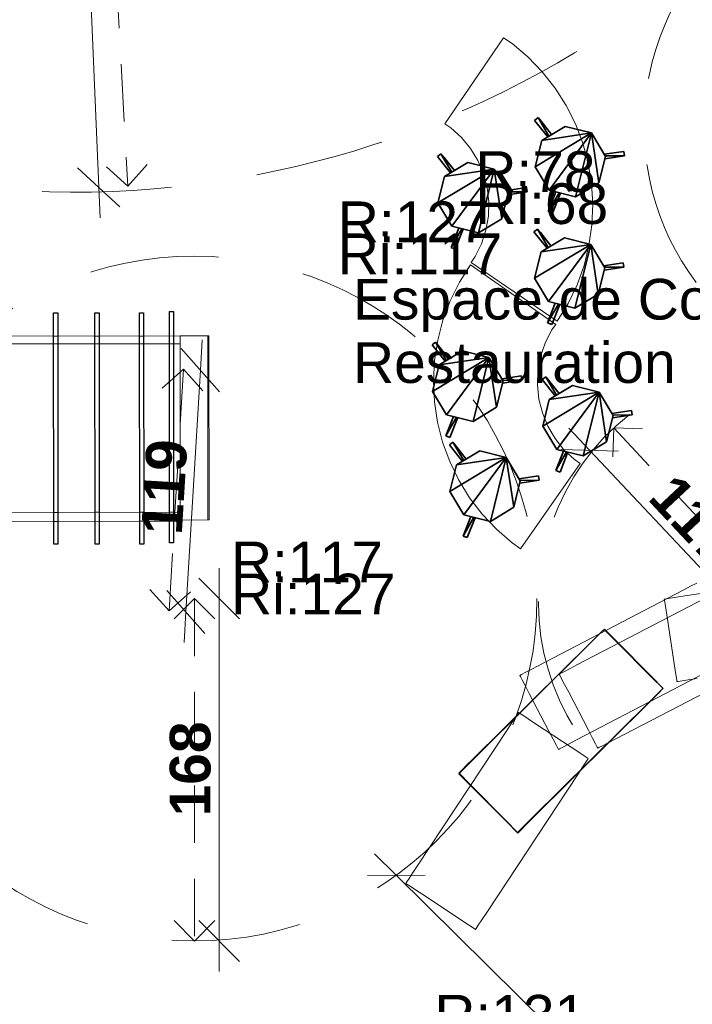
# Model space of a CAD drawing. Header units: millimetres. Extents: x 5 to 415, y 5 to 292.
# Tile 67 of 107: x 298 to 331, y 104 to 152. Entities that reach past the tile are written whole.
import ezdxf
from ezdxf.xclip import XClip

# ---------------------------------------------------------------- set-up
doc = ezdxf.new("R2010")
doc.units = ezdxf.units.MM
doc.header["$MEASUREMENT"] = 0
doc.header["$XCLIPFRAME"] = 0
for name, pattern in [('Discontinu', [10.583333, 6.35, -4.233333]), ('Tirets', [4.586109, 2.822222, -1.763887]), ('Wipeout_Contour', [1000, 0, -1000])]:
    doc.linetypes.add(name, pattern=pattern)
for name, color, linetype in [('01-007-DESSINS IMPORTES_GEOMETRE_EXTERNES_XREF', 7, 'Continuous'), ('09-004-TEXTES 100', 7, 'Continuous'), ('10-002-LOCALISATION ET TYPE FAUX PLAFONDS', 7, 'Continuous'), ('Nouveau_07-001-MOBILIER CONTRACTUEL', 7, 'Continuous'), ('Nouveau_10-002-LOCALISATION ET TYPE FAUX PLAFONDS', 7, 'Continuous')]:
    doc.layers.add(name, color=color, linetype=linetype)
doc.styles.add('STYLE_GENERE_1', font='Arial Bold.ttf')
doc.styles.add('STYLE_GENERE_2', font='Arial.ttf')

# ---------------------------------------------------------------- blocks, each defined once
blk = doc.blocks.new('Dessin_1_1', base_point=(-19.415, 56.033))
at = {"layer": '10-002-LOCALISATION ET TYPE FAUX PLAFONDS', "color": 7, "linetype": 'Continuous', "lineweight": 20}
for p, q in [((300.296, 191.196), (302.28, 143.963)), ((301.239, 144.92), (303.321, 143.006)), ((302.28, 143.963), (302.343, 142.464)), ((307.273, 134.983), (307.363, 136.481)), ((308.211, 133.925), (306.335, 136.042)), ((306.557, 123.113), (307.273, 134.983)), ((326.389, 131.045), (325.362, 132.139)), ((327.803, 131.001), (324.976, 131.09)), ((334.413, 122.502), (326.389, 131.045)), ((308.195, 123.768), (308.195, 125.268)), ((309.195, 122.768), (307.195, 124.768)), ((305.619, 124.171), (307.495, 122.055)), ((308.195, 106.951), (308.195, 123.768)), ((306.467, 121.616), (306.557, 123.113)), ((315.822, 111.239), (316.889, 110.184)), ((318.303, 110.191), (315.475, 110.176)), ((316.889, 110.184), (347.577, 79.822)), ((307.195, 107.951), (309.195, 105.951)), ((308.195, 105.451), (308.195, 106.951))]:
    blk.add_line(p, q, dxfattribs=at)
at = {"layer": 'Nouveau_07-001-MOBILIER CONTRACTUEL', "color": 7, "linetype": 'Continuous', "lineweight": 15}
for p, q in [((322.149, 151.304), (319.274, 147.087)), ((322.568, 151.018), (322.149, 151.304)), ((323.345, 150.364), (322.568, 151.018)), ((324.051, 149.635), (323.345, 150.364)), ((324.681, 148.839), (324.051, 149.635)), ((325.226, 147.982), (324.681, 148.839)), ((325.682, 147.075), (325.226, 147.982)), ((319.274, 147.087), (319.564, 146.89)), ((326.044, 146.127), (325.682, 147.075)), ((319.564, 146.89), (320.082, 146.416)), ((320.082, 146.416), (320.527, 145.873)), ((326.308, 145.147), (326.044, 146.127)), ((320.527, 145.873), (320.89, 145.273)), ((320.89, 145.273), (321.164, 144.627)), ((326.471, 144.145), (326.308, 145.147)), ((321.164, 144.627), (321.344, 143.948)), ((326.533, 143.131), (326.471, 144.145)), ((321.344, 143.948), (321.425, 143.251)), ((321.425, 143.251), (321.406, 142.55)), ((326.491, 142.117), (326.533, 143.131)), ((321.406, 142.55), (321.287, 141.858)), ((321.287, 141.858), (321.071, 141.191)), ((326.347, 141.112), (326.491, 142.117)), ((321.071, 141.191), (320.762, 140.56)), ((326.102, 140.127), (326.347, 141.112)), ((320.762, 140.56), (320.565, 140.27)), ((320.565, 140.27), (324.781, 137.396)), ((320.535, 140.158), (319.984, 139.306)), ((320.535, 140.158), (320.363, 139.913)), ((320.372, 139.906), (320.363, 139.913)), ((324.714, 137.229), (320.535, 140.158)), ((325.759, 139.171), (326.102, 140.127)), ((319.984, 139.306), (319.534, 138.396)), ((325.321, 138.256), (325.759, 139.171)), ((319.534, 138.396), (319.179, 137.445)), ((324.781, 137.396), (325.321, 138.256)), ((319.179, 137.445), (318.921, 136.463)), ((324.781, 137.396), (324.95, 137.644)), ((324.941, 137.65), (324.95, 137.644)), ((324.195, 136.316), (324.512, 136.942)), ((324.512, 136.942), (324.714, 137.229)), ((306.277, 136.662), (307.628, 136.663)), ((306.277, 136.662), (306.277, 136.285)), ((307.628, 136.663), (307.691, 136.663)), ((307.628, 136.663), (307.634, 127.626)), ((307.691, 136.663), (307.696, 127.626)), ((318.921, 136.463), (318.764, 135.46)), ((306.277, 136.285), (306.282, 128.006)), ((323.971, 135.651), (324.195, 136.316)), ((318.764, 135.46), (318.709, 134.447)), ((323.843, 134.961), (323.971, 135.651)), ((323.815, 134.26), (323.843, 134.961)), ((318.709, 134.447), (318.757, 133.432)), ((323.887, 133.562), (323.815, 134.26)), ((324.057, 132.881), (323.887, 133.562)), ((318.757, 133.432), (318.907, 132.428)), ((324.323, 132.231), (324.057, 132.881)), ((318.907, 132.428), (319.159, 131.445)), ((324.678, 131.626), (324.323, 132.231)), ((325.116, 131.078), (324.678, 131.626)), ((319.159, 131.445), (319.508, 130.492)), ((325.628, 130.597), (325.116, 131.078)), ((325.915, 130.396), (325.628, 130.597)), ((319.508, 130.492), (319.952, 129.579)), ((322.986, 126.217), (325.915, 130.396)), ((319.952, 129.579), (320.486, 128.715)), ((320.486, 128.715), (321.105, 127.911)), ((306.282, 128.006), (306.282, 127.563)), ((321.105, 127.911), (321.802, 127.173)), ((306.282, 127.625), (307.634, 127.626)), ((307.634, 127.626), (307.696, 127.626)), ((321.802, 127.173), (322.57, 126.509)), ((322.57, 126.509), (322.986, 126.217)), ((331.05, 123.9), (338.993, 125.121)), ((330.977, 124.182), (331.365, 124.385)), ((331.365, 124.385), (331.642, 124.529)), ((323.851, 120.468), (330.977, 124.182)), ((325.79, 120.525), (332.916, 124.239)), ((330.332, 123.79), (330.134, 123.759)), ((330.332, 123.79), (330.637, 123.837)), ((330.637, 123.837), (331.05, 123.9)), ((330.134, 123.759), (330.043, 123.745)), ((330.053, 123.684), (330.043, 123.745)), ((330.081, 123.498), (330.053, 123.684)), ((330.129, 123.189), (330.081, 123.498)), ((330.195, 122.757), (330.129, 123.189)), ((330.514, 120.681), (330.195, 122.757)), ((326.376, 121.549), (326.686, 121.858)), ((326.686, 121.858), (326.908, 122.078)), ((326.908, 122.078), (327.04, 122.211)), ((327.04, 122.211), (327.085, 122.255)), ((327.129, 122.21), (327.085, 122.255)), ((327.261, 122.077), (327.129, 122.21)), ((327.261, 122.077), (327.482, 121.856)), ((327.482, 121.856), (327.79, 121.546)), ((320.68, 115.88), (326.376, 121.549)), ((327.79, 121.546), (329.272, 120.057)), ((323.481, 120.275), (323.851, 120.468)), ((325.42, 120.332), (325.79, 120.525)), ((332.929, 120.576), (325.73, 116.823)), ((334.867, 120.633), (327.669, 116.88)), ((330.581, 120.249), (330.514, 120.681)), ((323.029, 120.039), (322.948, 119.997)), ((322.977, 119.941), (322.948, 119.997)), ((323.063, 119.775), (322.977, 119.941)), ((323.207, 120.132), (323.029, 120.039)), ((323.207, 120.132), (323.481, 120.275)), ((324.968, 120.096), (324.886, 120.054)), ((324.915, 119.998), (324.886, 120.054)), ((325.002, 119.832), (324.915, 119.998)), ((325.146, 120.189), (324.968, 120.096)), ((325.146, 120.189), (325.42, 120.332)), ((329.272, 120.057), (329.58, 119.747)), ((330.628, 119.94), (330.581, 120.249)), ((330.628, 119.94), (330.657, 119.755)), ((323.208, 119.498), (323.063, 119.775)), ((323.41, 119.11), (323.208, 119.498)), ((325.147, 119.555), (325.002, 119.832)), ((325.349, 119.167), (325.147, 119.555)), ((329.58, 119.747), (329.801, 119.526)), ((329.801, 119.526), (329.933, 119.393)), ((330.657, 119.755), (330.666, 119.693)), ((330.728, 119.702), (330.666, 119.693)), ((330.913, 119.731), (330.728, 119.702)), ((331.222, 119.778), (330.913, 119.731)), ((331.654, 119.845), (331.222, 119.778)), ((324.381, 117.248), (323.41, 119.11)), ((326.32, 117.305), (325.349, 119.167)), ((329.611, 118.984), (329.313, 118.688)), ((329.821, 119.193), (329.611, 118.984)), ((329.821, 119.193), (329.943, 119.315)), ((329.933, 119.393), (329.977, 119.349)), ((329.943, 119.315), (329.977, 119.349)), ((329.313, 118.688), (323.56, 112.961)), ((322.753, 117.963), (322.856, 118.119)), ((322.856, 118.119), (322.89, 118.171)), ((322.943, 118.137), (322.89, 118.171)), ((323.099, 118.034), (322.943, 118.137)), ((323.099, 118.034), (323.36, 117.861)), ((322.34, 117.337), (322.581, 117.702)), ((322.581, 117.702), (322.753, 117.963)), ((323.36, 117.861), (323.725, 117.62)), ((323.725, 117.62), (325.478, 116.464)), ((317.914, 110.629), (322.34, 117.337)), ((324.583, 116.86), (324.381, 117.248)), ((326.522, 116.917), (326.32, 117.305)), ((324.728, 116.583), (324.583, 116.86)), ((324.728, 116.583), (324.814, 116.416)), ((325.342, 116.621), (325.065, 116.477)), ((325.73, 116.823), (325.342, 116.621)), ((326.666, 116.64), (326.522, 116.917)), ((326.666, 116.64), (326.753, 116.473)), ((327.003, 116.534), (326.837, 116.447)), ((327.281, 116.678), (327.003, 116.534)), ((327.669, 116.88), (327.281, 116.678)), ((324.814, 116.416), (324.843, 116.361)), ((324.899, 116.39), (324.843, 116.361)), ((325.065, 116.477), (324.899, 116.39)), ((325.478, 116.464), (325.843, 116.223)), ((325.843, 116.223), (326.104, 116.051)), ((326.104, 116.051), (326.26, 115.948)), ((326.753, 116.473), (326.782, 116.418)), ((326.837, 116.447), (326.782, 116.418)), ((320.166, 115.367), (320.385, 115.585)), ((320.385, 115.585), (320.68, 115.88)), ((326.191, 115.729), (326.028, 115.482)), ((326.191, 115.729), (326.286, 115.873)), ((326.26, 115.948), (326.313, 115.913)), ((326.286, 115.873), (326.313, 115.913)), ((320.023, 115.226), (319.958, 115.161)), ((320.003, 115.117), (319.958, 115.161)), ((320.135, 114.984), (320.003, 115.117)), ((320.166, 115.367), (320.023, 115.226)), ((325.797, 115.131), (321.326, 108.355)), ((326.028, 115.482), (325.797, 115.131)), ((320.355, 114.763), (320.135, 114.984)), ((320.664, 114.453), (320.355, 114.763)), ((322.145, 112.964), (320.664, 114.453)), ((322.454, 112.654), (322.145, 112.964)), ((323.56, 112.961), (323.25, 112.652)), ((322.674, 112.433), (322.454, 112.654)), ((322.674, 112.433), (322.807, 112.3)), ((322.807, 112.3), (322.851, 112.255)), ((322.895, 112.3), (322.851, 112.255)), ((323.028, 112.432), (322.895, 112.3)), ((323.25, 112.652), (323.028, 112.432)), ((317.514, 110.023), (317.684, 110.281)), ((317.684, 110.281), (317.914, 110.629)), ((317.403, 109.855), (317.353, 109.779)), ((317.405, 109.744), (317.353, 109.779)), ((317.514, 110.023), (317.403, 109.855)), ((317.561, 109.641), (317.405, 109.744)), ((317.822, 109.469), (317.561, 109.641)), ((318.187, 109.228), (317.822, 109.469)), ((319.94, 108.071), (318.187, 109.228)), ((321.326, 108.355), (321.085, 107.99)), ((320.305, 107.83), (319.94, 108.071)), ((320.566, 107.658), (320.305, 107.83)), ((321.085, 107.99), (320.913, 107.729)), ((320.566, 107.658), (320.723, 107.555)), ((320.723, 107.555), (320.775, 107.521)), ((320.809, 107.573), (320.775, 107.521)), ((320.913, 107.729), (320.809, 107.573))]:
    blk.add_line(p, q, dxfattribs=at)
at = {"layer": 'Nouveau_07-001-MOBILIER CONTRACTUEL', "color": 30, "linetype": 'Continuous', "lineweight": 35}
for p, q in [((323.85, 147.387), (323.679, 147.251)), ((324.321, 146.444), (323.679, 147.251)), ((323.992, 147.209), (323.85, 147.387)), ((323.85, 147.387), (324.51, 146.558)), ((323.85, 147.387), (324.38, 146.48)), ((323.992, 147.209), (324.51, 146.558)), ((326.469, 146.631), (323.7, 144.968)), ((325.171, 146.955), (324.024, 146.266)), ((326.469, 146.631), (324.024, 146.266)), ((326.469, 146.631), (324.39, 143.821)), ((326.469, 146.631), (325.171, 146.955)), ((325.688, 143.497), (326.469, 146.631)), ((326.835, 144.186), (326.469, 146.631)), ((327.159, 145.484), (326.469, 146.631)), ((324.024, 146.266), (323.7, 144.968)), ((319.077, 145.615), (318.906, 145.479)), ((319.219, 145.437), (319.077, 145.615)), ((319.077, 145.615), (319.737, 144.786)), ((319.077, 145.615), (319.607, 144.708)), ((327.098, 145.585), (328.059, 145.729)), ((328.091, 145.513), (328.059, 145.729)), ((319.548, 144.672), (318.906, 145.479)), ((319.219, 145.437), (319.737, 144.786)), ((320.398, 145.183), (319.251, 144.494)), ((321.697, 144.86), (320.398, 145.183)), ((326.835, 144.186), (327.159, 145.484)), ((328.091, 145.513), (327.13, 145.369)), ((328.091, 145.513), (327.144, 145.508)), ((321.697, 144.86), (318.928, 143.196)), ((321.697, 144.86), (319.251, 144.494)), ((321.697, 144.86), (319.617, 142.049)), ((320.915, 141.725), (321.697, 144.86)), ((322.062, 142.414), (321.697, 144.86)), ((322.386, 143.713), (321.697, 144.86)), ((323.7, 144.968), (324.39, 143.821)), ((319.251, 144.494), (318.928, 143.196)), ((325.688, 143.497), (326.835, 144.186)), ((322.062, 142.414), (322.386, 143.713)), ((322.325, 143.813), (323.286, 143.957)), ((323.318, 143.741), (322.357, 143.597)), ((323.318, 143.741), (322.372, 143.736)), ((323.318, 143.741), (323.286, 143.957)), ((324.348, 142.777), (324.726, 143.737)), ((324.348, 142.777), (324.875, 143.7)), ((324.39, 143.821), (325.688, 143.497)), ((324.924, 143.645), (324.551, 142.697)), ((324.94, 143.684), (324.924, 143.645)), ((318.928, 143.196), (319.617, 142.049)), ((324.348, 142.777), (324.551, 142.697)), ((320.915, 141.725), (322.062, 142.414)), ((319.575, 141.005), (319.953, 141.965)), ((319.575, 141.005), (320.102, 141.928)), ((319.617, 142.049), (320.915, 141.725)), ((320.152, 141.873), (319.778, 140.925)), ((320.167, 141.912), (320.152, 141.873)), ((323.818, 141.916), (323.647, 141.78)), ((324.289, 140.973), (323.647, 141.78)), ((323.96, 141.738), (323.818, 141.916)), ((323.818, 141.916), (324.478, 141.087)), ((323.818, 141.916), (324.348, 141.009)), ((323.96, 141.738), (324.478, 141.087)), ((325.139, 141.484), (323.992, 140.795)), ((326.438, 141.161), (325.139, 141.484)), ((319.575, 141.005), (319.778, 140.925)), ((326.438, 141.161), (323.668, 139.497)), ((323.992, 140.795), (323.668, 139.497)), ((326.438, 141.161), (323.992, 140.795)), ((326.438, 141.161), (324.358, 138.35)), ((325.656, 138.026), (326.438, 141.161)), ((326.803, 138.715), (326.438, 141.161)), ((327.127, 140.014), (326.438, 141.161)), ((327.066, 140.114), (328.027, 140.258)), ((328.059, 140.042), (328.027, 140.258)), ((326.803, 138.715), (327.127, 140.014)), ((328.059, 140.042), (327.098, 139.898)), ((328.059, 140.042), (327.113, 140.037)), ((323.668, 139.497), (324.358, 138.35)), ((324.358, 138.35), (325.656, 138.026)), ((325.656, 138.026), (326.803, 138.715)), ((324.316, 137.306), (324.694, 138.266)), ((324.316, 137.306), (324.843, 138.229)), ((324.892, 138.174), (324.519, 137.226)), ((324.908, 138.213), (324.892, 138.174)), ((324.316, 137.306), (324.519, 137.226)), ((318.817, 136.361), (318.646, 136.225)), ((318.959, 136.183), (318.817, 136.361)), ((318.817, 136.361), (319.477, 135.532)), ((318.817, 136.361), (319.347, 135.454)), ((319.288, 135.418), (318.646, 136.225)), ((318.959, 136.183), (319.477, 135.532)), ((320.138, 135.929), (318.991, 135.24)), ((321.437, 135.605), (320.138, 135.929)), ((321.437, 135.605), (318.668, 133.942)), ((321.437, 135.605), (318.991, 135.24)), ((321.437, 135.605), (319.357, 132.795)), ((320.655, 132.471), (321.437, 135.605)), ((321.802, 133.16), (321.437, 135.605)), ((322.126, 134.458), (321.437, 135.605)), ((318.991, 135.24), (318.668, 133.942)), ((321.802, 133.16), (322.126, 134.458)), ((322.065, 134.559), (323.026, 134.703)), ((323.058, 134.487), (322.097, 134.343)), ((323.058, 134.487), (322.112, 134.482)), ((323.058, 134.487), (323.026, 134.703)), ((324.224, 134.661), (324.053, 134.525)), ((324.694, 133.718), (324.053, 134.525)), ((324.365, 134.482), (324.224, 134.661)), ((324.224, 134.661), (324.883, 133.831)), ((324.224, 134.661), (324.753, 133.753)), ((324.365, 134.482), (324.883, 133.831)), ((318.668, 133.942), (319.357, 132.795)), ((325.545, 134.229), (324.398, 133.54)), ((326.843, 133.905), (325.545, 134.229)), ((326.843, 133.905), (324.074, 132.241)), ((324.398, 133.54), (324.074, 132.241)), ((326.843, 133.905), (324.398, 133.54)), ((326.843, 133.905), (324.763, 131.094)), ((326.061, 130.771), (326.843, 133.905)), ((327.208, 131.46), (326.843, 133.905)), ((327.532, 132.758), (326.843, 133.905)), ((320.655, 132.471), (321.802, 133.16)), ((327.472, 132.859), (328.433, 133.002)), ((328.465, 132.786), (328.433, 133.002)), ((319.315, 131.751), (319.693, 132.711)), ((319.315, 131.751), (319.842, 132.674)), ((319.357, 132.795), (320.655, 132.471)), ((319.891, 132.619), (319.518, 131.671)), ((319.907, 132.657), (319.891, 132.619)), ((327.208, 131.46), (327.532, 132.758)), ((328.465, 132.786), (327.503, 132.643)), ((328.465, 132.786), (327.518, 132.782)), ((324.074, 132.241), (324.763, 131.094)), ((319.315, 131.751), (319.518, 131.671)), ((319.666, 131.449), (319.495, 131.313)), ((320.136, 130.506), (319.495, 131.313)), ((319.808, 131.271), (319.666, 131.449)), ((319.666, 131.449), (320.325, 130.62)), ((319.666, 131.449), (320.196, 130.542)), ((319.808, 131.271), (320.325, 130.62)), ((324.763, 131.094), (326.061, 130.771)), ((326.061, 130.771), (327.208, 131.46)), ((322.285, 130.694), (319.516, 129.03)), ((320.987, 131.017), (319.84, 130.328)), ((322.285, 130.694), (319.84, 130.328)), ((322.285, 130.694), (320.205, 127.883)), ((322.285, 130.694), (320.987, 131.017)), ((321.504, 127.559), (322.285, 130.694)), ((322.651, 128.248), (322.285, 130.694)), ((322.974, 129.547), (322.285, 130.694)), ((324.721, 130.05), (325.099, 131.011)), ((324.721, 130.05), (325.248, 130.974)), ((325.298, 130.918), (324.924, 129.97)), ((325.313, 130.957), (325.298, 130.918)), ((319.84, 130.328), (319.516, 129.03)), ((322.914, 129.647), (323.875, 129.791)), ((323.907, 129.575), (323.875, 129.791)), ((324.721, 130.05), (324.924, 129.97)), ((322.651, 128.248), (322.974, 129.547)), ((323.907, 129.575), (322.946, 129.431)), ((323.907, 129.575), (322.96, 129.57)), ((319.516, 129.03), (320.205, 127.883)), ((321.504, 127.559), (322.651, 128.248)), ((320.163, 126.839), (320.542, 127.799)), ((320.163, 126.839), (320.69, 127.762)), ((320.205, 127.883), (321.504, 127.559)), ((320.74, 127.707), (320.367, 126.759)), ((320.756, 127.746), (320.74, 127.707)), ((320.163, 126.839), (320.367, 126.759))]:
    blk.add_line(p, q, dxfattribs=at)
at = {"layer": 'Nouveau_07-001-MOBILIER CONTRACTUEL', "color": 7, "linetype": 'Continuous', "lineweight": 15, "flags": 128}
for points in [[(326.945, 122.118), (326.735, 121.91), (326.436, 121.614), (320.667, 115.903), (320.356, 115.596), (320.134, 115.376)], [(326.945, 122.118), (327.068, 122.239), (327.102, 122.273)], [(327.278, 122.095), (327.146, 122.229), (327.102, 122.273)], [(329.81, 119.537), (329.591, 119.759), (329.283, 120.07), (327.806, 121.562), (327.498, 121.873), (327.278, 122.095)], [(329.81, 119.537), (329.942, 119.403), (329.986, 119.359)], [(323.048, 112.491), (323.267, 112.709), (323.564, 113.003), (329.276, 118.656), (329.587, 118.963), (329.809, 119.183)], [(329.809, 119.183), (329.942, 119.315), (329.986, 119.359)], [(320.134, 115.376), (320, 115.244), (319.956, 115.2)], [(320.132, 115.022), (320, 115.155), (319.956, 115.2)], [(320.132, 115.022), (320.352, 114.8), (320.659, 114.489), (322.137, 112.997), (322.444, 112.686), (322.664, 112.464)], [(322.664, 112.464), (322.796, 112.33), (322.84, 112.286)], [(323.048, 112.491), (322.905, 112.35), (322.84, 112.286)]]:
    blk.add_lwpolyline(points, dxfattribs=at)
at = {"layer": 'Nouveau_10-002-LOCALISATION ET TYPE FAUX PLAFONDS', "color": 8, "linetype": 'Continuous', "lineweight": 5}
for p, q in [((303.712, 144.023), (304.655, 145.077)), ((303.712, 144.023), (302.658, 144.966)), ((306.447, 135.033), (307.385, 133.975)), ((327.56, 132.145), (327.516, 130.731)), ((327.56, 132.145), (328.974, 132.101)), ((305.731, 123.163), (304.793, 124.221)), ((305.731, 123.163), (306.79, 124.101)), ((306.976, 123.768), (305.976, 122.768)), ((306.976, 123.768), (307.976, 122.768)), ((306.976, 106.951), (305.976, 107.951)), ((306.976, 106.951), (307.976, 107.951))]:
    blk.add_line(p, q, dxfattribs=at)
at = {"layer": 'Nouveau_10-002-LOCALISATION ET TYPE FAUX PLAFONDS', "color": 8, "linetype": 'Tirets', "lineweight": 5, "flags": 128}
for points in [[(301.07, 191.228), (303.712, 144.023)], [(335.584, 123.602), (327.56, 132.145)], [(306.976, 123.768), (306.976, 106.951)]]:
    blk.add_lwpolyline(points, dxfattribs=at)
at = {"layer": 'Nouveau_10-002-LOCALISATION ET TYPE FAUX PLAFONDS', "color": 8, "linetype": 'Discontinu', "lineweight": 5}
blk.add_circle((341.773, 146.949), 12.722, dxfattribs=at)
for centre, radius, start, end in [((301.07, 191.228), 47.503, 191.5256, 345.5585), ((335.584, 123.602), 11.72, 24.6753, 216.4198)]:
    blk.add_arc(centre, radius, start, end, dxfattribs=at)
at = {"layer": '09-004-TEXTES 100', "color": 7, "linetype": 'Continuous', "lineweight": 13, "insert": (314.762, 134.328), "char_height": 2, "width": 31.42751, "attachment_point": 7, "line_spacing_factor": 0.933142, "style": 'STYLE_GENERE_2'}
blk.add_mtext('\\A1;{\\pql;\\fArial|b0|i0|c0|p0;\\W1.000000;Espace de Coworking / Restauration }', dxfattribs=at)
at = {"layer": '10-002-LOCALISATION ET TYPE FAUX PLAFONDS', "color": 7, "linetype": 'Continuous', "lineweight": 13, "char_height": 2, "attachment_point": 7, "style": 'STYLE_GENERE_2'}
for s, insert in [('\\A1;{\\pql;\\fArial|b0|i0|c0|p0;\\W1.000000;R:\\fArial|b0|i0|c0|p0;\\W1.000000;78}', (320.768, 143.706)), ('\\A1;{\\pql;\\fArial|b0|i0|c0|p0;\\W1.000000;Ri:\\fArial|b0|i0|c0|p0;\\W1.000000;68}', (320.768, 142.134)), ('\\A1;{\\pql;\\fArial|b0|i0|c0|p0;\\W1.000000;R:13\\fArial|b0|i0|c0|p0;\\W1.000000;1}', (318.755, 102.275))]:
    blk.add_mtext(s, dxfattribs=dict(at, insert=insert))
at = {"layer": '10-002-LOCALISATION ET TYPE FAUX PLAFONDS', "color": 8, "linetype": 'Continuous', "lineweight": 5, "char_height": 2, "attachment_point": 7, "style": 'STYLE_GENERE_2'}
for s, insert in [('\\A1;{\\pql;\\fArial|b0|i0|c0|p0;\\W1.000000;R:12\\fArial|b0|i0|c0|p0;\\W1.000000;7}', (314.017, 141.268)), ('\\A1;{\\pql;\\fArial|b0|i0|c0|p0;\\W1.000000;Ri:11\\fArial|b0|i0|c0|p0;\\W1.000000;7}', (314.017, 139.697)), ('\\A1;{\\pql;\\fArial|b0|i0|c0|p0;\\W1.000000;R:1\\fArial|b0|i0|c0|p0;\\W1.000000;17}', (308.776, 124.562)), ('\\A1;{\\pql;\\fArial|b0|i0|c0|p0;\\W1.000000;Ri:1\\fArial|b0|i0|c0|p0;\\W1.000000;2\\fArial|b0|i0|c0|p0;\\W1.000000;7}', (308.776, 122.991))]:
    blk.add_mtext(s, dxfattribs=dict(at, insert=insert))
at = {"layer": '10-002-LOCALISATION ET TYPE FAUX PLAFONDS', "color": 7, "linetype": 'Continuous', "lineweight": 5, "char_height": 2, "attachment_point": 7, "style": 'STYLE_GENERE_1'}
for s, insert, width, rotation in [('\\A1;{\\pql;\\fArial|b1|i0|c0|p0;\\W1.000000;117}', (329.178, 128.66), 4.42502, 313.2043), ('\\A1;{\\pql;\\fArial|b1|i0|c0|p0;\\W1.000000;168}', (307.795, 113.071), 4.57634, 90)]:
    blk.add_mtext(s, dxfattribs=dict(at, insert=insert, width=width, rotation=rotation))
at = {"color": 254, "linetype": 'Wipeout_Contour', "lineweight": 0, "ltscale": 1332.92783}
blk.add_wipeout([(305.952, 137.857), (305.752, 137.857), (305.758, 126.498), (305.958, 126.498)], dxfattribs=at).dxf.layer = 'Nouveau_07-001-MOBILIER CONTRACTUEL'
at = {"color": 254, "linetype": 'Wipeout_Contour', "lineweight": 0, "ltscale": 1311.983468}
blk.add_wipeout([(300.266, 137.794), (300.066, 137.794), (300.073, 126.435), (300.273, 126.435)], dxfattribs=at).dxf.layer = 'Nouveau_07-001-MOBILIER CONTRACTUEL'
at = {"color": 254, "linetype": 'Wipeout_Contour', "lineweight": 0, "ltscale": 1319.420719}
blk.add_wipeout([(302.296, 137.795), (302.096, 137.795), (302.103, 126.436), (302.303, 126.436)], dxfattribs=at).dxf.layer = 'Nouveau_07-001-MOBILIER CONTRACTUEL'
at = {"color": 254, "linetype": 'Wipeout_Contour', "lineweight": 0, "ltscale": 1327.448433}
blk.add_wipeout([(304.485, 137.796), (304.285, 137.796), (304.292, 126.437), (304.492, 126.437)], dxfattribs=at).dxf.layer = 'Nouveau_07-001-MOBILIER CONTRACTUEL'
at = {"layer": 'Nouveau_07-001-MOBILIER CONTRACTUEL', "color": 7, "linetype": 'Continuous', "lineweight": 25}
for p, q in [((305.758, 126.498), (305.752, 137.857)), ((305.752, 137.857), (305.952, 137.857)), ((305.952, 137.857), (305.958, 126.498)), ((300.073, 126.435), (300.066, 137.794)), ((300.066, 137.794), (300.266, 137.794)), ((300.266, 137.794), (300.273, 126.435)), ((302.103, 126.436), (302.096, 137.795)), ((302.096, 137.795), (302.296, 137.795)), ((302.296, 137.795), (302.303, 126.436)), ((304.292, 126.437), (304.285, 137.796)), ((304.285, 137.796), (304.485, 137.796)), ((304.485, 137.796), (304.492, 126.437)), ((300.273, 126.435), (300.073, 126.435)), ((302.303, 126.436), (302.103, 126.436)), ((304.492, 126.437), (304.292, 126.437)), ((305.958, 126.498), (305.758, 126.498))]:
    blk.add_line(p, q, dxfattribs=at)
at = {"layer": 'Nouveau_07-001-MOBILIER CONTRACTUEL', "color": 7, "linetype": 'Continuous', "lineweight": 15}
for p, q in [((292.867, 136.654), (306.277, 136.662)), ((292.868, 136.277), (306.277, 136.285)), ((292.873, 127.997), (306.282, 128.006)), ((292.873, 127.554), (306.282, 127.563))]:
    blk.add_line(p, q, dxfattribs=at)
at = {"layer": 'Nouveau_10-002-LOCALISATION ET TYPE FAUX PLAFONDS', "color": 8, "linetype": 'Continuous', "lineweight": 5}
blk.add_line((306.447, 135.033), (305.388, 134.095), dxfattribs=at)
at = {"layer": 'Nouveau_10-002-LOCALISATION ET TYPE FAUX PLAFONDS', "color": 8, "linetype": 'Tirets', "lineweight": 5, "flags": 128}
blk.add_lwpolyline([(305.731, 123.163), (306.447, 135.033)], dxfattribs=at)
at = {"layer": 'Nouveau_10-002-LOCALISATION ET TYPE FAUX PLAFONDS', "color": 8, "linetype": 'Discontinu', "lineweight": 5}
blk.add_circle((306.976, 123.768), 16.816, dxfattribs=at)
at = {"layer": '10-002-LOCALISATION ET TYPE FAUX PLAFONDS', "color": 7, "linetype": 'Continuous', "lineweight": 5, "insert": (306.383, 126.864), "char_height": 2, "width": 4.42502, "attachment_point": 7, "rotation": 86.5512, "style": 'STYLE_GENERE_1'}
blk.add_mtext('\\A1;{\\pql;\\fArial|b1|i0|c0|p0;\\W1.000000;119}', dxfattribs=at)

msp = doc.modelspace()

# ---------------------------------------------------------------- block references
at = {"layer": '01-007-DESSINS IMPORTES_GEOMETRE_EXTERNES_XREF', "color": 7, "linetype": 'Continuous', "lineweight": 20}
ref = msp.add_blockref('Dessin_1_1', (-19.415, 56.033), dxfattribs=at)
XClip(ref).set_block_clipping_path([(11.4338842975, 39.5369897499), (415, 271.6031054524)])

doc.saveas('drawing.dxf')
